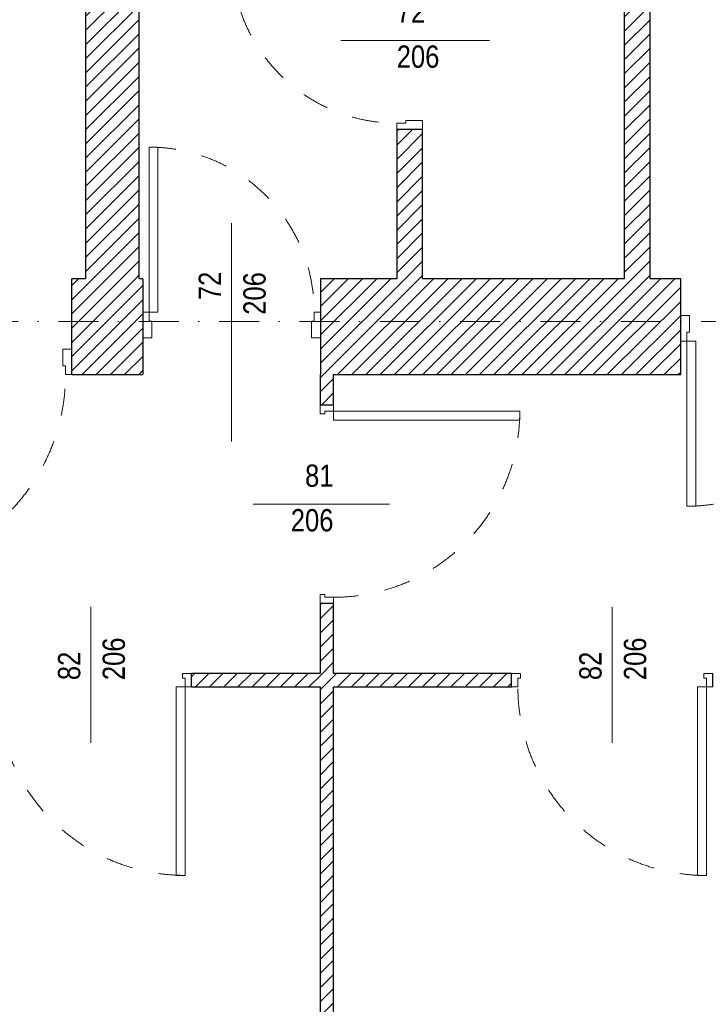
# Model space of a CAD drawing. Header units: millimetres. Extents: x 172139 to 266886, y 95607 to 138225.
# Tile 10 of 71: x 183137 to 186224, y 110143 to 114560. Entities that reach past the tile are written whole.
import ezdxf
from ezdxf.enums import TextEntityAlignment as Align

# ---------------------------------------------------------------- set-up
doc = ezdxf.new("R2010")
doc.units = ezdxf.units.MM
doc.header["$MEASUREMENT"] = 0
doc.linetypes.add('Kropki i Kreski', pattern=[360, 180, -90, 0, -90])
doc.linetypes.add('Przerywana', pattern=[240, 120, -120])
for name, color, linetype in [('Drzwi ArchiCAD', 7, 'Continuous'), ('Konstrukcja - Siatki mod', 7, 'Continuous'), ('KR_INW', 7, 'Continuous'), ('Znaczniki drzwi ArchiCADa', 7, 'Continuous')]:
    doc.layers.add(name, color=color, linetype=linetype)
for name, color, linetype, lineweight in [('Drzwi ArchiCAD_Nr_pióra__1', 7, 'Continuous', 13), ('Drzwi ArchiCAD_Nr_pióra__27', 7, 'Continuous', 25), ('KR_INW_Nr_pióra__101', 252, 'Continuous', 5), ('KR_INW_Nr_pióra__27', 7, 'Continuous', 25), ('Znaczniki drzwi ArchiCADa_Nr_pióra__7', 7, 'Continuous', 13)]:
    doc.layers.add(name, color=color, linetype=linetype, lineweight=lineweight)
doc.layers.add('Konstrukcja - Siatki mod_Nr_pióra__48', color=7, linetype='Continuous', lineweight=15, true_color=0xa80f02)
doc.layers.add('Znaczniki drzwi ArchiCADa_Nr_pióra__20', color=7, linetype='Continuous', lineweight=13, true_color=0xb00000)
doc.styles.add('GENERATED_STYLE_1', font='ARIALN.TTF')
pattern_1 = [(45, (0, 0), (-31.819804, 31.819804), [])]

# ---------------------------------------------------------------- blocks, each defined once
blk = doc.blocks.new('Drzwi 19_31')
at = {"layer": 'Drzwi ArchiCAD_Nr_pióra__1', "linetype": 'Continuous'}
for p, q in [((382.6, 0), (382.6, 845.2)), ((382.6, 845.2), (422.6, 845.2)), ((422.6, 845.2), (422.6, 0)), ((-422.6, 0), (-450.6, 0)), ((-450.6, 0), (-450.6, -60)), ((-422.6, -40), (-422.6, 0)), ((422.6, 0), (382.6, 0)), ((450.6, 0), (422.6, 0)), ((422.6, 0), (422.6, -40)), ((450.6, -60), (450.6, 0)), ((-410.6, -40), (-422.6, -40)), ((-410.6, -60), (-410.6, -40)), ((422.6, -40), (410.6, -40)), ((410.6, -40), (410.6, -60)), ((-450.6, -60), (-410.6, -60)), ((410.6, -60), (450.6, -60))]:
    blk.add_line(p, q, dxfattribs=at)
at = {"layer": 'Drzwi ArchiCAD_Nr_pióra__1', "linetype": 'Przerywana'}
blk.add_arc((422.6, 0), 845.2, 90, 180, dxfattribs=at)
at = {"layer": 'Drzwi ArchiCAD_Nr_pióra__27', "linetype": 'Continuous'}
for p, q in [((-450.6, 0), (-450.6, -60)), ((450.6, 0), (450.6, -60))]:
    blk.add_line(p, q, dxfattribs=at)
blk = doc.blocks.new('Znacznik Wym 19_19')
at = {"layer": 'Znaczniki drzwi ArchiCADa_Nr_pióra__20', "linetype": 'Continuous'}
blk.add_line((0, 250), (0, -360), dxfattribs=at)
at = {"layer": 'Znaczniki drzwi ArchiCADa_Nr_pióra__7', "style": 'GENERATED_STYLE_1'}
for tag, p in [('AC_MarkerText_2', (-17.6, -97.3)), ('AC_MarkerText_3', (182.4, -161.3))]:
    blk.add_attdef(tag, text='', height=100, rotation=90, dxfattribs=at).set_placement(p, align=Align.BOTTOM_LEFT)
blk = doc.blocks.new('Drzwi 19_32')
at = {"layer": 'Drzwi ArchiCAD_Nr_pióra__1', "linetype": 'Continuous'}
for p, q in [((382.9, 0), (382.9, 845.7)), ((382.9, 845.7), (422.9, 845.7)), ((422.9, 845.7), (422.9, 0)), ((-422.9, 0), (-450.9, 0)), ((-450.9, 0), (-450.9, -60)), ((-422.9, -40), (-422.9, 0)), ((422.9, 0), (382.9, 0)), ((450.9, 0), (422.9, 0)), ((422.9, 0), (422.9, -40)), ((450.9, -60), (450.9, 0)), ((-410.9, -40), (-422.9, -40)), ((-410.9, -60), (-410.9, -40)), ((422.9, -40), (410.9, -40)), ((410.9, -40), (410.9, -60)), ((-450.9, -60), (-410.9, -60)), ((410.9, -60), (450.9, -60))]:
    blk.add_line(p, q, dxfattribs=at)
at = {"layer": 'Drzwi ArchiCAD_Nr_pióra__1', "linetype": 'Przerywana'}
blk.add_arc((422.9, 0), 845.7, 90, 180, dxfattribs=at)
at = {"layer": 'Drzwi ArchiCAD_Nr_pióra__27', "linetype": 'Continuous'}
for p, q in [((-450.9, 0), (-450.9, -60)), ((450.9, 0), (450.9, -60))]:
    blk.add_line(p, q, dxfattribs=at)
blk = doc.blocks.new('Ściana_96', base_point=(191658.5, 111626.6))
at = {"layer": 'KR_INW_Nr_pióra__101', "linetype": 'Continuous'}
h = blk.add_hatch(dxfattribs=at)
h.set_pattern_fill('Cegła_licówka', color=256, style=0, pattern_type=2)
h.set_pattern_definition(pattern_1)
h.paths.add_polyline_path([(184484.5, 111626.6), (183907.1, 111626.6), (183907.1, 111566.6), (184484.5, 111566.6)])
h = blk.add_hatch(dxfattribs=at)
h.set_pattern_fill('Cegła_licówka', color=256, style=0, pattern_type=2)
h.set_pattern_definition(pattern_1)
h.paths.add_polyline_path([(185342.3, 111626.6), (184544.5, 111626.6), (184544.5, 111566.6), (185342.3, 111566.6)])
at = {"layer": 'KR_INW_Nr_pióra__27', "linetype": 'Continuous'}
for p, q in [((183907.1, 111566.6), (183907.1, 111626.6)), ((185342.3, 111566.6), (185342.3, 111626.6))]:
    blk.add_line(p, q, dxfattribs=at)
at = {"layer": 'KR_INW_Nr_pióra__27', "linetype": 'Continuous', "flags": 128}
for points in [[(184484.5, 111626.6), (183907.1, 111626.6)], [(185342.3, 111626.6), (184544.5, 111626.6)], [(183907.1, 111566.6), (184484.5, 111566.6)], [(184544.5, 111566.6), (185342.3, 111566.6)]]:
    blk.add_lwpolyline(points, dxfattribs=at)
at = {"layer": 'Drzwi ArchiCAD', "linetype": 'Continuous', "xscale": -1, "zscale": 1000, "rotation": 180}
for name, p in [('Drzwi 19_31', (183456.5, 111566.6)), ('Drzwi 19_32', (185793.1, 111566.6))]:
    blk.add_blockref(name, p, dxfattribs=at)
at = {"layer": 'Znaczniki drzwi ArchiCADa', "color": 14, "lineweight": 13, "true_color": 0xb00000}
ref = blk.add_blockref('Znacznik Wym 19_19', (183456.5, 111566.6), dxfattribs=dict(at, rotation=180))
ref.add_attrib('AC_MarkerText_2', '82', dxfattribs={"layer": 'Znaczniki drzwi ArchiCADa_Nr_pióra__7', "color": 7, "height": 100, "rotation": 90, "style": 'GENERATED_STYLE_1'}).set_placement((183438.8, 111597.3), align=Align.BOTTOM_LEFT)
ref.add_attrib('AC_MarkerText_3', '206', dxfattribs={"layer": 'Znaczniki drzwi ArchiCADa_Nr_pióra__7', "color": 7, "height": 100, "rotation": 90, "style": 'GENERATED_STYLE_1'}).set_placement((183638.8, 111597.3), align=Align.BOTTOM_LEFT)
ref = blk.add_blockref('Znacznik Wym 19_19', (185793.1, 111566.6), dxfattribs=dict(at, rotation=180))
ref.add_attrib('AC_MarkerText_2', '82', dxfattribs={"layer": 'Znaczniki drzwi ArchiCADa_Nr_pióra__7', "color": 7, "height": 100, "rotation": 90, "style": 'GENERATED_STYLE_1'}).set_placement((185775.5, 111597.3), align=Align.BOTTOM_LEFT)
ref.add_attrib('AC_MarkerText_3', '206', dxfattribs={"layer": 'Znaczniki drzwi ArchiCADa_Nr_pióra__7', "color": 7, "height": 100, "rotation": 90, "style": 'GENERATED_STYLE_1'}).set_placement((185975.5, 111597.3), align=Align.BOTTOM_LEFT)
blk = doc.blocks.new('Drzwi 19_33')
at = {"layer": 'Drzwi ArchiCAD_Nr_pióra__1', "linetype": 'Continuous'}
for p, q in [((377.2, 0), (377.2, 834.4)), ((377.2, 834.4), (417.2, 834.4)), ((417.2, 834.4), (417.2, 0)), ((-417.2, 0), (-445.2, 0)), ((-445.2, 0), (-445.2, -60)), ((-417.2, -40), (-417.2, 0)), ((417.2, 0), (377.2, 0)), ((445.2, 0), (417.2, 0)), ((417.2, 0), (417.2, -40)), ((445.2, -60), (445.2, 0)), ((-405.2, -40), (-417.2, -40)), ((-405.2, -60), (-405.2, -40)), ((417.2, -40), (405.2, -40)), ((405.2, -40), (405.2, -60)), ((-445.2, -60), (-405.2, -60)), ((405.2, -60), (445.2, -60))]:
    blk.add_line(p, q, dxfattribs=at)
at = {"layer": 'Drzwi ArchiCAD_Nr_pióra__1', "linetype": 'Przerywana'}
blk.add_arc((417.2, 0), 834.4, 90, 180, dxfattribs=at)
at = {"layer": 'Drzwi ArchiCAD_Nr_pióra__27', "linetype": 'Continuous'}
for p, q in [((-445.2, 0), (-445.2, -60)), ((445.2, 0), (445.2, -60))]:
    blk.add_line(p, q, dxfattribs=at)
blk = doc.blocks.new('Ściana_98', base_point=(184484.5, 113397.6))
at = {"layer": 'KR_INW_Nr_pióra__101', "linetype": 'Continuous'}
h = blk.add_hatch(dxfattribs=at)
h.set_pattern_fill('Cegła_licówka', color=256, style=0, pattern_type=2)
h.set_pattern_definition(pattern_1)
h.paths.add_polyline_path([(184484.5, 112967.6), (184484.5, 112831.3), (184544.5, 112831.3), (184544.5, 112967.6)])
h = blk.add_hatch(dxfattribs=at)
h.set_pattern_fill('Cegła_licówka', color=256, style=0, pattern_type=2)
h.set_pattern_definition(pattern_1)
h.paths.add_polyline_path([(184484.5, 107385.1), (184544.5, 107385.1), (184544.5, 111940.9), (184484.5, 111940.9)])
at = {"layer": 'KR_INW_Nr_pióra__27', "linetype": 'Continuous'}
for p, q in [((184544.5, 112831.3), (184484.5, 112831.3)), ((184544.5, 111940.9), (184484.5, 111940.9))]:
    blk.add_line(p, q, dxfattribs=at)
at = {"layer": 'KR_INW_Nr_pióra__27', "linetype": 'Continuous', "flags": 128}
for points in [[(184484.5, 112967.6), (184484.5, 112831.3)], [(184544.5, 112831.3), (184544.5, 112967.6)], [(184484.5, 111940.9), (184484.5, 111626.6)], [(184544.5, 111626.6), (184544.5, 111940.9)], [(184484.5, 111566.6), (184484.5, 107385.1)], [(184544.5, 107385.1), (184544.5, 111566.6)]]:
    blk.add_lwpolyline(points, dxfattribs=at)
at = {"layer": 'Drzwi ArchiCAD', "linetype": 'Continuous', "xscale": -1, "zscale": 1000, "rotation": 270}
blk.add_blockref('Drzwi 19_33', (184544.5, 112386.1), dxfattribs=at)
at = {"layer": 'Znaczniki drzwi ArchiCADa', "color": 14, "lineweight": 13, "true_color": 0xb00000}
ref = blk.add_blockref('Znacznik Wym 19_19', (184544.5, 112386.1), dxfattribs=dict(at, rotation=270))
ref.add_attrib('AC_MarkerText_2', '81', dxfattribs={"layer": 'Znaczniki drzwi ArchiCADa_Nr_pióra__7', "color": 7, "height": 100, "rotation": 360, "style": 'GENERATED_STYLE_1'}).set_placement((184416.5, 112434.4), align=Align.BOTTOM_LEFT)
ref.add_attrib('AC_MarkerText_3', '206', dxfattribs={"layer": 'Znaczniki drzwi ArchiCADa_Nr_pióra__7', "color": 7, "height": 100, "rotation": 360, "style": 'GENERATED_STYLE_1'}).set_placement((184352.5, 112234.4), align=Align.BOTTOM_LEFT)
blk = doc.blocks.new('Drzwi 19_41')
at = {"layer": 'Drzwi ArchiCAD_Nr_pióra__1', "linetype": 'Continuous'}
for p, q in [((330.3, 0), (330.3, 740.5)), ((330.3, 740.5), (370.3, 740.5)), ((370.3, 740.5), (370.3, 0)), ((-370.3, 0), (-398.3, 0)), ((-398.3, 0), (-398.3, -115)), ((-370.3, -40), (-370.3, 0)), ((370.3, 0), (330.3, 0)), ((398.3, 0), (370.3, 0)), ((370.3, 0), (370.3, -40)), ((398.3, -115), (398.3, 0)), ((-358.3, -40), (-370.3, -40)), ((-358.3, -115), (-358.3, -40)), ((370.3, -40), (358.3, -40)), ((358.3, -40), (358.3, -115)), ((-398.3, -115), (-358.3, -115)), ((358.3, -115), (398.3, -115))]:
    blk.add_line(p, q, dxfattribs=at)
at = {"layer": 'Drzwi ArchiCAD_Nr_pióra__1', "linetype": 'Przerywana'}
blk.add_arc((370.3, 0), 740.5, 90, 180, dxfattribs=at)
at = {"layer": 'Drzwi ArchiCAD_Nr_pióra__27', "linetype": 'Continuous'}
for p, q in [((-398.3, -115), (-398.3, 0)), ((398.3, -115), (398.3, 0))]:
    blk.add_line(p, q, dxfattribs=at)
blk = doc.blocks.new('Znacznik Wym 19_22')
at = {"layer": 'Znaczniki drzwi ArchiCADa_Nr_pióra__20', "linetype": 'Continuous'}
blk.add_line((0, 250), (0, -416), dxfattribs=at)
at = {"layer": 'Znaczniki drzwi ArchiCADa_Nr_pióra__7', "style": 'GENERATED_STYLE_1'}
for tag, p in [('AC_MarkerText_3', (-182.4, 30.7)), ('AC_MarkerText_2', (17.6, 32.4))]:
    blk.add_attdef(tag, text='', height=100, rotation=270, dxfattribs=at).set_placement(p, align=Align.BOTTOM_LEFT)
blk = doc.blocks.new('Ściana_114', base_point=(184827.4, 113397.6))
at = {"layer": 'KR_INW_Nr_pióra__101', "linetype": 'Continuous'}
h = blk.add_hatch(dxfattribs=at)
h.set_pattern_fill('Cegła_licówka', color=256, style=0, pattern_type=2)
h.set_pattern_definition(pattern_1)
h.paths.add_polyline_path([(184943.4, 115154.1), (184827.4, 115154.1), (184827.4, 114864.2), (184828.4, 114864.2), (184943.4, 114864.2)])
h = blk.add_hatch(dxfattribs=at)
h.set_pattern_fill('Cegła_licówka', color=256, style=0, pattern_type=2)
h.set_pattern_definition(pattern_1)
h.paths.add_polyline_path([(184827.4, 113397.6), (184943.4, 113397.6), (184943.4, 114067.7), (184828.4, 114067.7), (184827.4, 114067.7)])
at = {"layer": 'KR_INW_Nr_pióra__27', "linetype": 'Continuous'}
for p, q in [((184828.4, 114864.2), (184827.4, 114864.2)), ((184943.4, 114864.2), (184828.4, 114864.2)), ((184828.4, 114067.7), (184827.4, 114067.7)), ((184943.4, 114067.7), (184828.4, 114067.7))]:
    blk.add_line(p, q, dxfattribs=at)
at = {"layer": 'KR_INW_Nr_pióra__27', "linetype": 'Continuous', "flags": 128}
for points in [[(184827.4, 115154.1), (184827.4, 114864.2)], [(184943.4, 114864.2), (184943.4, 115154.1)], [(184827.4, 114067.7), (184827.4, 113397.6)], [(184943.4, 113397.6), (184943.4, 114067.7)]]:
    blk.add_lwpolyline(points, dxfattribs=at)
at = {"layer": 'Drzwi ArchiCAD', "linetype": 'Continuous', "zscale": 1000, "rotation": 90}
blk.add_blockref('Drzwi 19_41', (184828.4, 114465.9), dxfattribs=at)
at = {"layer": 'Znaczniki drzwi ArchiCADa', "color": 14, "lineweight": 13, "true_color": 0xb00000}
ref = blk.add_blockref('Znacznik Wym 19_22', (184827.4, 114465.9), dxfattribs=dict(at, rotation=90))
ref.add_attrib('AC_MarkerText_2', '72', dxfattribs={"layer": 'Znaczniki drzwi ArchiCADa_Nr_pióra__7', "color": 7, "height": 100, "rotation": 360, "style": 'GENERATED_STYLE_1'}).set_placement((184827.4, 114515.9), align=Align.BOTTOM_LEFT)
ref.add_attrib('AC_MarkerText_3', '206', dxfattribs={"layer": 'Znaczniki drzwi ArchiCADa_Nr_pióra__7', "color": 7, "height": 100, "rotation": 360, "style": 'GENERATED_STYLE_1'}).set_placement((184827.4, 114314.2), align=Align.BOTTOM_LEFT)
blk = doc.blocks.new('Ściana_115', base_point=(185847.5, 113397.6))
at = {"layer": 'KR_INW_Nr_pióra__101', "linetype": 'Continuous'}
h = blk.add_hatch(dxfattribs=at)
h.set_pattern_fill('Cegła_licówka', color=256, style=0, pattern_type=2)
h.set_pattern_definition(pattern_1)
h.paths.add_polyline_path([(185963.5, 113397.6), (185963.5, 115154.1), (185847.5, 115154.1), (185847.5, 113397.6)])
at = {"layer": 'KR_INW_Nr_pióra__27', "linetype": 'Continuous', "flags": 128}
for points in [[(185847.5, 115154.1), (185847.5, 113397.6)], [(185963.5, 113397.6), (185963.5, 115154.1)]]:
    blk.add_lwpolyline(points, dxfattribs=at)
blk = doc.blocks.new('Ściana_117', base_point=(183432.8, 115154.1))
at = {"layer": 'KR_INW_Nr_pióra__101', "linetype": 'Continuous'}
h = blk.add_hatch(dxfattribs=at)
h.set_pattern_fill('Cegła_licówka', color=256, style=0, pattern_type=2)
h.set_pattern_definition(pattern_1)
h.paths.add_polyline_path([(183432.8, 115154.1), (183432.8, 113397.6), (183672.8, 113397.6), (183672.8, 115154.1)])
at = {"layer": 'KR_INW_Nr_pióra__27', "linetype": 'Continuous', "flags": 128}
for points in [[(183432.8, 115154.1), (183432.8, 113397.6)], [(183672.8, 113397.6), (183672.8, 115154.1)]]:
    blk.add_lwpolyline(points, dxfattribs=at)
blk = doc.blocks.new('Drzwi 19_45')
at = {"layer": 'Drzwi ArchiCAD_Nr_pióra__1', "linetype": 'Continuous'}
for p, q in [((400.5, 0), (400.5, 880.9)), ((400.5, 880.9), (440.5, 880.9)), ((440.5, 880.9), (440.5, 0)), ((-440.5, 0), (-468.5, 0)), ((-468.5, 0), (-468.5, -115)), ((-440.5, -40), (-440.5, 0)), ((440.5, 0), (400.5, 0)), ((468.5, 0), (440.5, 0)), ((440.5, 0), (440.5, -40)), ((468.5, -115), (468.5, 0)), ((-428.5, -40), (-440.5, -40)), ((-428.5, -115), (-428.5, -40)), ((440.5, -40), (428.5, -40)), ((428.5, -40), (428.5, -115)), ((-468.5, -115), (-428.5, -115)), ((428.5, -115), (468.5, -115))]:
    blk.add_line(p, q, dxfattribs=at)
at = {"layer": 'Drzwi ArchiCAD_Nr_pióra__1', "linetype": 'Przerywana'}
blk.add_arc((440.5, 0), 880.9, 90, 180, dxfattribs=at)
at = {"layer": 'Drzwi ArchiCAD_Nr_pióra__27', "linetype": 'Continuous'}
for p, q in [((-468.5, 0), (-468.5, -115)), ((468.5, 0), (468.5, -115))]:
    blk.add_line(p, q, dxfattribs=at)
blk = doc.blocks.new('Drzwi 19_46')
at = {"layer": 'Drzwi ArchiCAD_Nr_pióra__1', "linetype": 'Continuous'}
for p, q in [((330.3, 0), (330.3, 740.5)), ((330.3, 740.5), (370.3, 740.5)), ((370.3, 740.5), (370.3, 0)), ((-370.3, 0), (-398.3, 0)), ((-398.3, 0), (-398.3, -115)), ((-370.3, -40), (-370.3, 0)), ((370.3, 0), (330.3, 0)), ((398.3, 0), (370.3, 0)), ((370.3, 0), (370.3, -40)), ((398.3, -115), (398.3, 0)), ((-358.3, -40), (-370.3, -40)), ((-358.3, -115), (-358.3, -40)), ((370.3, -40), (358.3, -40)), ((358.3, -40), (358.3, -115)), ((-398.3, -115), (-358.3, -115)), ((358.3, -115), (398.3, -115))]:
    blk.add_line(p, q, dxfattribs=at)
at = {"layer": 'Drzwi ArchiCAD_Nr_pióra__1', "linetype": 'Przerywana'}
blk.add_arc((370.3, 0), 740.5, 90, 180, dxfattribs=at)
at = {"layer": 'Drzwi ArchiCAD_Nr_pióra__27', "linetype": 'Continuous'}
for p, q in [((-398.3, 0), (-398.3, -115)), ((398.3, 0), (398.3, -115))]:
    blk.add_line(p, q, dxfattribs=at)
blk = doc.blocks.new('Znacznik Wym 19_29')
at = {"layer": 'Znaczniki drzwi ArchiCADa_Nr_pióra__20', "linetype": 'Continuous'}
blk.add_line((0, -680), (0, 300), dxfattribs=at)
at = {"layer": 'Znaczniki drzwi ArchiCADa_Nr_pióra__7', "style": 'GENERATED_STYLE_1'}
for tag, p in [('AC_MarkerText_3', (-182.4, -207.3)), ('AC_MarkerText_2', (17.6, -269.6))]:
    blk.add_attdef(tag, text='', height=100, rotation=270, dxfattribs=at).set_placement(p, align=Align.BOTTOM_LEFT)
blk = doc.blocks.new('Drzwi 19_48')
at = {"layer": 'Drzwi ArchiCAD_Nr_pióra__1', "linetype": 'Continuous'}
for p, q in [((330.3, 0), (330.3, 740.5)), ((330.3, 740.5), (370.3, 740.5)), ((370.3, 740.5), (370.3, 0)), ((-370.3, 0), (-398.3, 0)), ((-398.3, 0), (-398.3, -115)), ((-370.3, -40), (-370.3, 0)), ((370.3, 0), (330.3, 0)), ((398.3, 0), (370.3, 0)), ((370.3, 0), (370.3, -40)), ((398.3, -115), (398.3, 0)), ((-358.3, -40), (-370.3, -40)), ((-358.3, -115), (-358.3, -40)), ((370.3, -40), (358.3, -40)), ((358.3, -40), (358.3, -115)), ((-398.3, -115), (-358.3, -115)), ((358.3, -115), (398.3, -115))]:
    blk.add_line(p, q, dxfattribs=at)
at = {"layer": 'Drzwi ArchiCAD_Nr_pióra__1', "linetype": 'Przerywana'}
blk.add_arc((370.3, 0), 740.5, 90, 180, dxfattribs=at)
at = {"layer": 'Drzwi ArchiCAD_Nr_pióra__27', "linetype": 'Continuous'}
for p, q in [((-398.3, 0), (-398.3, -115)), ((398.3, 0), (398.3, -115))]:
    blk.add_line(p, q, dxfattribs=at)
blk = doc.blocks.new('Ściana_130', base_point=(209438.1, 113397.6))
at = {"layer": 'KR_INW_Nr_pióra__101', "linetype": 'Continuous'}
h = blk.add_hatch(dxfattribs=at)
h.set_pattern_fill('Cegła_licówka', color=256, style=0, pattern_type=2)
h.set_pattern_definition(pattern_1)
h.paths.add_polyline_path([(183370.5, 113397.6), (183370.5, 113082.6), (183370.5, 112967.6), (183689.1, 112967.6), (183689.1, 113132.6), (183689.1, 113247.6), (183689.1, 113397.6)])
h = blk.add_hatch(dxfattribs=at)
h.set_pattern_fill('Cegła_licówka', color=256, style=0, pattern_type=2)
h.set_pattern_definition(pattern_1)
h.paths.add_polyline_path([(184485.6, 112967.6), (186100.1, 112967.6), (186100.1, 113117.6), (186100.1, 113232.6), (186100.1, 113397.6), (184485.6, 113397.6), (184485.6, 113247.6), (184485.6, 113132.6)])
at = {"layer": 'KR_INW_Nr_pióra__27', "linetype": 'Continuous'}
for p, q in [((183370.5, 113082.6), (183370.5, 113397.6)), ((183689.1, 113397.6), (183689.1, 113247.6)), ((184485.6, 113397.6), (184485.6, 113247.6)), ((186100.1, 113232.6), (186100.1, 113397.6)), ((183689.1, 113247.6), (183689.1, 113132.6)), ((184485.6, 113247.6), (184485.6, 113132.6)), ((186100.1, 113117.6), (186100.1, 113232.6)), ((183689.1, 113132.6), (183689.1, 112967.6)), ((184485.6, 113132.6), (184485.6, 112967.6)), ((186100.1, 112967.6), (186100.1, 113117.6)), ((183370.5, 112967.6), (183370.5, 113082.6))]:
    blk.add_line(p, q, dxfattribs=at)
at = {"layer": 'KR_INW_Nr_pióra__27', "linetype": 'Continuous', "flags": 128}
for points in [[(183432.8, 113397.6), (183370.5, 113397.6)], [(183689.1, 113397.6), (183672.8, 113397.6)], [(184827.4, 113397.6), (184485.6, 113397.6)], [(185847.5, 113397.6), (184943.4, 113397.6)], [(186100.1, 113397.6), (185963.5, 113397.6)], [(183370.5, 112967.6), (183689.1, 112967.6)], [(184544.5, 112967.6), (186100.1, 112967.6)]]:
    blk.add_lwpolyline(points, dxfattribs=at)
at = {"layer": 'Drzwi ArchiCAD', "linetype": 'Continuous', "xscale": -1, "zscale": 1000}
blk.add_blockref('Drzwi 19_46', (184087.3, 113247.6), dxfattribs=at)
at = {"layer": 'Drzwi ArchiCAD', "linetype": 'Continuous', "zscale": 1000, "rotation": 180}
for name, p in [('Drzwi 19_48', (186498.4, 113117.6)), ('Drzwi 19_45', (182902.1, 112967.6))]:
    blk.add_blockref(name, p, dxfattribs=at)
at = {"layer": 'Znaczniki drzwi ArchiCADa', "color": 14, "lineweight": 13, "true_color": 0xb00000}
ref = blk.add_blockref('Znacznik Wym 19_29', (184087.3, 112967.6), dxfattribs=dict(at, rotation=180))
ref.add_attrib('AC_MarkerText_2', '72', dxfattribs={"layer": 'Znaczniki drzwi ArchiCADa_Nr_pióra__7', "color": 7, "height": 100, "rotation": 90, "style": 'GENERATED_STYLE_1'}).set_placement((184069.7, 113301.9), align=Align.BOTTOM_LEFT)
ref.add_attrib('AC_MarkerText_3', '206', dxfattribs={"layer": 'Znaczniki drzwi ArchiCADa_Nr_pióra__7', "color": 7, "height": 100, "rotation": 90, "style": 'GENERATED_STYLE_1'}).set_placement((184269.7, 113236.2), align=Align.BOTTOM_LEFT)
blk = doc.blocks.new('Standardowy znacznik siatki_10')
at = {"layer": 'Konstrukcja - Siatki mod_Nr_pióra__48', "linetype": 'Kropki i Kreski'}
blk.add_line((1000, 0), (72912, 0), dxfattribs=at)

msp = doc.modelspace()

# ---------------------------------------------------------------- block references
at = {"layer": 'Konstrukcja - Siatki mod', "color": 8, "linetype": 'Continuous', "lineweight": 13, "zscale": 1000}
msp.add_blockref('Standardowy znacznik siatki_10', (177989.3, 113205.9), dxfattribs=at)
at = {"layer": 'KR_INW'}
for name, p in [('Ściana_117', (183432.8, 115154.1)), ('Ściana_114', (184827.4, 113397.6)), ('Ściana_115', (185847.5, 113397.6)), ('Ściana_130', (209438.1, 113397.6)), ('Ściana_98', (184484.5, 113397.6)), ('Ściana_96', (191658.5, 111626.6))]:
    msp.add_blockref(name, p, dxfattribs=at)

doc.saveas('drawing.dxf')
